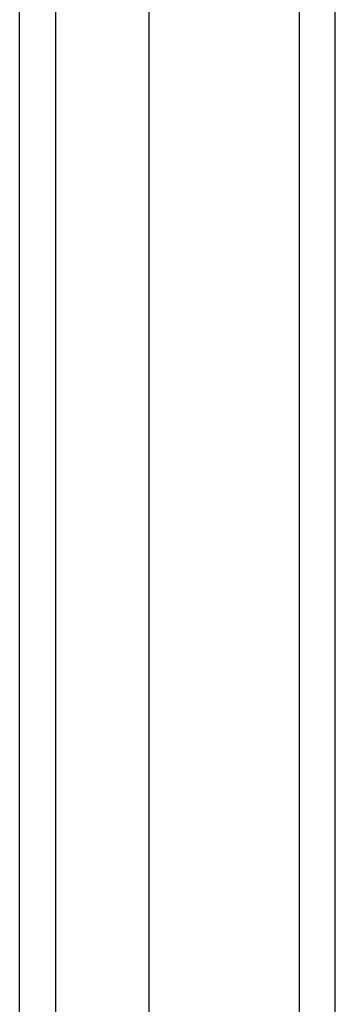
# Model space of a CAD drawing. Header units: inches. Extents: x 20 to 233, y 20 to 138.
# Tile 50 of 109: x 139.292 to 140.158, y 82.91 to 85.61. Entities that reach past the tile are written whole.
import ezdxf

# ---------------------------------------------------------------- set-up
doc = ezdxf.new("R2010")
doc.units = ezdxf.units.IN
doc.header["$MEASUREMENT"] = 0
doc.layers.add('Visible Edges(ANSI)', color=7, linetype='Continuous', lineweight=25)
doc.layers.add('Visible Tangent Edges(ANSI)', color=7, linetype='Continuous', lineweight=25)

msp = doc.modelspace()

# ---------------------------------------------------------------- linework, layer by layer
at = {"layer": 'Visible Edges(ANSI)'}
for p, q in [((140.158, 59.9053), (140.158, 101.7073)), ((139.6462, 101.0976), (139.6462, 60.5149)), ((139.2918, 60.7034), (139.2918, 100.9091))]:
    msp.add_line(p, q, dxfattribs=at)
at = {"layer": 'Visible Tangent Edges(ANSI)'}
for p, q in [((140.059, 101.7073), (140.059, 59.9053)), ((139.3908, 60.5734), (139.3908, 101.0391))]:
    msp.add_line(p, q, dxfattribs=at)

doc.saveas('drawing.dxf')
